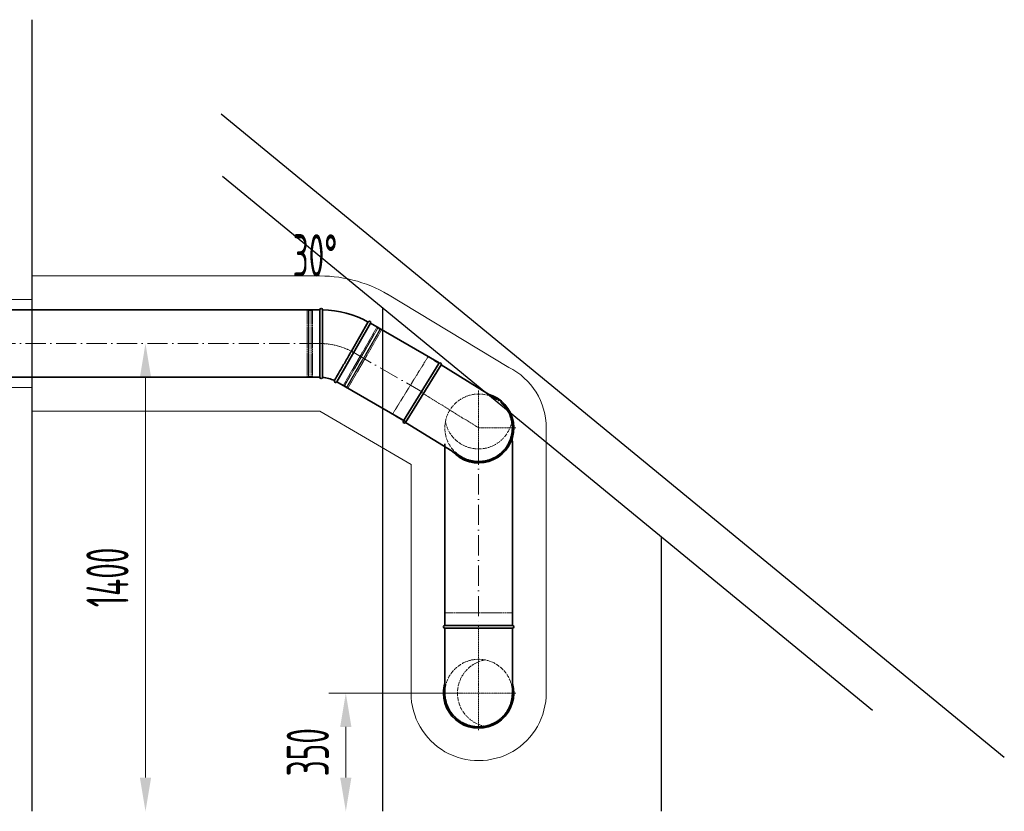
# Model space of a CAD drawing. Header units: millimetres. Extents: x -118717 to 8962, y 22910 to 145283.
# Tile 93 of 193: x -79504 to -76591, y 140214 to 142558. Entities that reach past the tile are written whole.
import ezdxf

# ---------------------------------------------------------------- set-up
doc = ezdxf.new("R2010")
doc.units = ezdxf.units.MM
for name, pattern in [('ACAD_ISO02W100', [15, 12, -3]), ('ACAD_ISO10W100', [18, 12, -3, 0, -3]), ('phl_thick', [0])]:
    doc.linetypes.add(name, pattern=pattern)
for name, color, linetype, lineweight in [('VZT_01 SUP (PŘÍVOD) - OBRYS', 5, 'Continuous', 35), ('VZT_02 SUP (PŘÍVOD) - OSA', 5, 'ACAD_ISO10W100', 5), ('VZT_04 SUP (PŘÍVOD) - SKRYTÉ', 5, 'ACAD_ISO02W100', 5), ('VZT_0A SUP (PŘÍVOD)', 5, 'Continuous', 35), ('VZT_50 POPIS - OBECNE', 7, 'Continuous', 13), ('VZT_60_KOTY - DIMENZE', 7, 'Continuous', 5), ('VZT_IZOLACE - TEPELNÁ', 6, 'IZOLACE TEPELNA', 13)]:
    doc.layers.add(name, color=color, linetype=linetype, lineweight=lineweight)
doc.layers.add('VZT_03 SUP (PŘÍVOD) - NETISK', color=8, linetype='ACAD_ISO02W100', lineweight=5, plot=False)
doc.styles.add('EVORA_125', font='isocp.shx', dxfattribs={"width": 0.6, "height": 125})
doc.styles.get("Standard").update_dxf_attribs({"font": 'arial.ttf'})
doc.linetypes.add('IZOLACE TEPELNA', pattern='A,12.7,-1.5,["T",Standard,S=2.54,R=0,X=0,Y=-1.27],-3', length=17.2)

msp = doc.modelspace()

# ---------------------------------------------------------------- linework, layer by layer
at = {"color": 8}
for p, q in [((-79467.6, 140214.2), (-79467.6, 142557.7)), ((-78908.6, 142279.4), (-76590.8, 140374.2)), ((-78904.2, 142094.6), (-76980.9, 140513.6)), ((-78429.9, 140214.2), (-78429.9, 141704.7)), ((-77604.9, 140214.2), (-77604.9, 141026.5))]:
    msp.add_line(p, q, dxfattribs=at)
msp.add_line((-79467.6, 141699), (-79467.6, 141729))
at = {"layer": 'VZT_01 SUP (PŘÍVOD) - OBRYS'}
for p, q in [((-78616.1, 141499), (-78616.1, 141699)), ((-78608.1, 141599), (-78608.1, 141699)), ((-78523, 141576.2), (-78473, 141662.9)), ((-78466.1, 141658.9), (-78566.1, 141485.6)), ((-78263.8, 141539.8), (-78369.1, 141369.7)), ((-78257, 141535.5), (-78362.3, 141365.5)), ((-78093.9, 141434.6), (-78257, 141535.5)), ((-78362.3, 141365.5), (-78199.1, 141264.5)), ((-78046.4, 140764.2), (-78246.4, 140764.2)), ((-78046.4, 140756.2), (-78246.4, 140756.2)), ((-78246.4, 140756.2), (-78246.4, 140564.3)), ((-78046.4, 140564.3), (-78046.4, 140756.2))]:
    msp.add_line(p, q, dxfattribs=at)
for points in [[(-79641.3, 141699), (-78616.1, 141699)], [(-78262.8, 141541.5), (-78466.1, 141658.9)], [(-79641.3, 141499), (-78616.1, 141499)], [(-78362.8, 141368.3), (-78566.1, 141485.6)], [(-78246.4, 140764.2), (-78246.4, 141302.1)], [(-78046.4, 140764.2), (-78046.4, 141302.1)]]:
    msp.add_lwpolyline(points, dxfattribs=at)
for centre, radius, start, end in [((-78612.1, 141699), 4, 0, 180), ((-78616.1, 141399), 300, 61.5281, 88.4719), ((-78469.5, 141660.9), 4, 330, 150), ((-78260.4, 141537.7), 4, 328.2422, 148.2422), ((-78612.1, 141499), 4, 180, 355.4188), ((-78616.1, 141399), 100, 64.5812, 85.4188), ((-78569.5, 141487.6), 4, 154.5812, 330), ((-78146.4, 141349.5), 104, 238.2422, 74.1846), ((-78365.7, 141367.6), 4, 148.2422, 328.2422), ((-78146.4, 141349.5), 104, 222.2998, 238.2422), ((-78246.4, 140760.2), 4, 90, 270), ((-78046.4, 140760.2), 4, 270, 90), ((-78146.4, 140564.2), 104, 164.0576, 180), ((-78146.4, 140564.2), 104, 180, 15.9424)]:
    msp.add_arc(centre, radius, start, end, dxfattribs=at)
for points, knots in [([(-78608.1, 141498.7), (-78608.1, 141498.7), (-78608.1, 141500.9), (-78608.1, 141509.9), (-78608.1, 141516.8), (-78608.1, 141534.6), (-78608.1, 141545.3), (-78608.1, 141569), (-78608.1, 141581.9), (-78608.1, 141596.3), (-78608.1, 141597.6), (-78608.1, 141599)], [315.294186, 315.294186, 315.294186, 315.294186, 351.735982, 351.735982, 390.710875, 390.710875, 429.832624, 429.832624, 468.991563, 468.991563, 473.053633, 473.053633, 473.053633, 473.053633]), ([(-78523, 141576.2), (-78529.4, 141565.3), (-78535.6, 141554.4), (-78547.5, 141533.7), (-78553.1, 141524.1), (-78562.5, 141507.8), (-78566.3, 141501.3), (-78571.5, 141492.2), (-78573, 141489.7), (-78573.1, 141489.4), (-78573.2, 141489.4), (-78573.2, 141489.4)], [157.533456, 157.533456, 157.533456, 157.533456, 195.393508, 195.393508, 234.551342, 234.551342, 273.721472, 273.721472, 312.806301, 312.806301, 315.294186, 315.294186, 315.294186, 315.294186]), ([(-78214.9, 141276.6), (-78213.8, 141275.6), (-78212.6, 141274.5), (-78210.2, 141272.5), (-78208.9, 141271.4), (-78206.3, 141269.4), (-78205, 141268.4), (-78202.2, 141266.5), (-78200.8, 141265.6), (-78198, 141263.8), (-78196.5, 141263), (-78193.6, 141261.3), (-78192.1, 141260.6), (-78189.1, 141259.1), (-78187.7, 141258.4), (-78184.7, 141257.1), (-78183.2, 141256.6), (-78180.4, 141255.5), (-78178.9, 141254.9), (-78175.8, 141253.9), (-78174.2, 141253.5), (-78171.1, 141252.6), (-78169.4, 141252.2), (-78166.2, 141251.5), (-78164.5, 141251.2), (-78161.2, 141250.6), (-78159.5, 141250.4), (-78156.2, 141250), (-78154.5, 141249.9), (-78151.3, 141249.6), (-78149.6, 141249.6), (-78146.4, 141249.5), (-78144.8, 141249.5), (-78141.8, 141249.6), (-78140.2, 141249.7), (-78137, 141250), (-78135.4, 141250.1), (-78132.1, 141250.6), (-78130.4, 141250.8), (-78127.1, 141251.4), (-78125.5, 141251.7), (-78122.2, 141252.5), (-78120.6, 141252.9), (-78117.4, 141253.8), (-78115.8, 141254.3), (-78112.7, 141255.4), (-78111.1, 141256), (-78108.1, 141257.2), (-78106.7, 141257.8), (-78103.9, 141259), (-78102.5, 141259.7), (-78099.6, 141261.2), (-78098.2, 141262), (-78095.3, 141263.6), (-78093.9, 141264.5), (-78091.1, 141266.3), (-78089.7, 141267.2), (-78086.9, 141269.2), (-78085.6, 141270.2), (-78083, 141272.3), (-78081.7, 141273.3), (-78079.2, 141275.5), (-78078, 141276.6), (-78075.7, 141278.8), (-78074.6, 141280), (-78073.5, 141281.1), (-78072.5, 141282.2), (-78071.4, 141283.4), (-78069.3, 141285.8), (-78068.3, 141287.1), (-78066.3, 141289.7), (-78065.3, 141291), (-78063.4, 141293.8), (-78062.5, 141295.2), (-78060.7, 141298), (-78059.8, 141299.5), (-78058.2, 141302.4), (-78057.5, 141303.9), (-78056, 141306.9), (-78055.3, 141308.3), (-78054, 141311.3), (-78053.4, 141312.7), (-78052.4, 141315.6), (-78051.8, 141317.1), (-78050.8, 141320.2), (-78050.4, 141321.7), (-78049.5, 141324.9), (-78049.1, 141326.5), (-78048.4, 141329.8), (-78048.1, 141331.5), (-78047.5, 141334.8), (-78047.3, 141336.4), (-78046.9, 141339.8), (-78046.8, 141341.4), (-78046.6, 141344.7), (-78046.5, 141346.4), (-78046.4, 141349.6), (-78046.5, 141351.1), (-78046.6, 141354.2), (-78046.6, 141355.8), (-78046.9, 141359), (-78047.1, 141360.6), (-78047.5, 141363.9), (-78047.7, 141365.5), (-78048.3, 141368.8), (-78048.7, 141370.5), (-78049.4, 141373.8), (-78049.8, 141375.4), (-78050.8, 141378.6), (-78051.3, 141380.2), (-78052.3, 141383.3), (-78052.9, 141384.9), (-78054.1, 141387.8), (-78054.7, 141389.3), (-78056, 141392.1), (-78056.6, 141393.5), (-78058.1, 141396.4), (-78058.9, 141397.8), (-78060.5, 141400.7), (-78061.4, 141402.1), (-78063.2, 141404.9), (-78064.1, 141406.3), (-78066.1, 141409.1), (-78067.1, 141410.4), (-78069.2, 141413), (-78070.3, 141414.3), (-78072.4, 141416.8), (-78073.5, 141418), (-78075.8, 141420.3), (-78076.9, 141421.4), (-78078, 141422.4)], [-148.058014, -148.058014, -148.058014, -148.058014, -143.505913, -143.505913, -138.87378, -138.87378, -134.241647, -134.241647, -129.609514, -129.609514, -124.977381, -124.977381, -120.345248, -120.345248, -115.713115, -115.713115, -111.080982, -111.080982, -106.451331, -106.451331, -101.82168, -101.82168, -97.192029, -97.192029, -92.562378, -92.562378, -87.932727, -87.932727, -83.303076, -83.303076, -78.673425, -78.673425, -74.043774, -74.043774, -69.415617, -69.415617, -64.787461, -64.787461, -60.159305, -60.159305, -55.531148, -55.531148, -50.902992, -50.902992, -46.274836, -46.274836, -41.646679, -41.646679, -37.018523, -37.018523, -32.391208, -32.391208, -27.763892, -27.763892, -23.136577, -23.136577, -18.509262, -18.509262, -13.881946, -13.881946, -9.254631, -9.254631, -4.627315, -4.627315, 0, 0, 0, 4.627315, 4.627315, 9.254631, 9.254631, 13.881946, 13.881946, 18.509262, 18.509262, 23.136577, 23.136577, 27.763892, 27.763892, 32.391208, 32.391208, 37.018523, 37.018523, 41.646679, 41.646679, 46.274836, 46.274836, 50.902992, 50.902992, 55.531148, 55.531148, 60.159305, 60.159305, 64.787461, 64.787461, 69.415617, 69.415617, 74.043774, 74.043774, 78.673425, 78.673425, 83.303076, 83.303076, 87.932727, 87.932727, 92.562378, 92.562378, 97.192029, 97.192029, 101.82168, 101.82168, 106.451331, 106.451331, 111.080982, 111.080982, 115.713115, 115.713115, 120.345248, 120.345248, 124.977381, 124.977381, 129.609514, 129.609514, 134.241647, 134.241647, 138.87378, 138.87378, 143.505913, 143.505913, 148.058014, 148.058014, 148.058014, 148.058014]), ([(-78246.4, 140564.3), (-78246.4, 140562.7), (-78246.3, 140561.2), (-78246.2, 140558), (-78246.1, 140556.4), (-78245.7, 140553.1), (-78245.5, 140551.4), (-78245.1, 140548.1), (-78244.8, 140546.5), (-78244.1, 140543.2), (-78243.7, 140541.5), (-78242.9, 140538.3), (-78242.5, 140536.7), (-78241.5, 140533.5), (-78241, 140532), (-78239.9, 140528.9), (-78239.3, 140527.5), (-78238.2, 140524.6), (-78237.5, 140523.2), (-78236.2, 140520.3), (-78235.4, 140518.8), (-78233.9, 140515.9), (-78233.1, 140514.4), (-78231.3, 140511.6), (-78230.4, 140510.1), (-78228.6, 140507.3), (-78227.6, 140506), (-78225.6, 140503.3), (-78224.6, 140502), (-78222.5, 140499.4), (-78221.4, 140498.2), (-78219.3, 140495.8), (-78218.2, 140494.7), (-78216, 140492.5), (-78214.8, 140491.4), (-78212.5, 140489.2), (-78211.2, 140488.2), (-78208.7, 140486.1), (-78207.4, 140485), (-78204.7, 140483.1), (-78203.3, 140482.1), (-78200.5, 140480.2), (-78199.1, 140479.3), (-78196.2, 140477.6), (-78194.8, 140476.8), (-78191.9, 140475.2), (-78190.4, 140474.5), (-78187.5, 140473.1), (-78186.1, 140472.5), (-78183.2, 140471.3), (-78181.7, 140470.7), (-78178.7, 140469.7), (-78177.2, 140469.1), (-78174, 140468.2), (-78172.4, 140467.7), (-78169.2, 140466.9), (-78167.5, 140466.5), (-78164.2, 140465.9), (-78162.6, 140465.6), (-78159.3, 140465.1), (-78157.6, 140464.9), (-78154.3, 140464.6), (-78152.7, 140464.5), (-78149.5, 140464.3), (-78147.9, 140464.3), (-78146.4, 140464.3), (-78144.8, 140464.3), (-78143.2, 140464.3), (-78140, 140464.5), (-78138.4, 140464.6), (-78135.1, 140464.9), (-78133.5, 140465.1), (-78130.2, 140465.6), (-78128.5, 140465.9), (-78125.2, 140466.5), (-78123.6, 140466.9), (-78120.3, 140467.7), (-78118.7, 140468.2), (-78115.6, 140469.1), (-78114, 140469.7), (-78111, 140470.7), (-78109.5, 140471.3), (-78106.7, 140472.5), (-78105.2, 140473.1), (-78102.3, 140474.5), (-78100.9, 140475.2), (-78098, 140476.8), (-78096.5, 140477.6), (-78093.6, 140479.3), (-78092.2, 140480.2), (-78089.4, 140482.1), (-78088, 140483.1), (-78085.4, 140485), (-78084, 140486.1), (-78081.5, 140488.2), (-78080.3, 140489.2), (-78077.9, 140491.4), (-78076.8, 140492.5), (-78074.6, 140494.7), (-78073.5, 140495.8), (-78071.3, 140498.2), (-78070.3, 140499.4), (-78068.2, 140502), (-78067.1, 140503.3), (-78065.1, 140506), (-78064.2, 140507.3), (-78062.3, 140510.1), (-78061.4, 140511.6), (-78059.7, 140514.4), (-78058.9, 140515.9), (-78057.3, 140518.8), (-78056.6, 140520.3), (-78055.2, 140523.2), (-78054.6, 140524.6), (-78053.4, 140527.5), (-78052.8, 140528.9), (-78051.7, 140532), (-78051.2, 140533.5), (-78050.3, 140536.7), (-78049.8, 140538.3), (-78049, 140541.5), (-78048.6, 140543.2), (-78048, 140546.5), (-78047.7, 140548.1), (-78047.2, 140551.4), (-78047, 140553.1), (-78046.7, 140556.4), (-78046.6, 140558), (-78046.4, 140561.2), (-78046.4, 140562.7), (-78046.4, 140564.3)], [-148.058014, -148.058014, -148.058014, -148.058014, -143.505913, -143.505913, -138.87378, -138.87378, -134.241647, -134.241647, -129.609514, -129.609514, -124.977381, -124.977381, -120.345248, -120.345248, -115.713115, -115.713115, -111.080982, -111.080982, -106.451331, -106.451331, -101.82168, -101.82168, -97.192029, -97.192029, -92.562378, -92.562378, -87.932727, -87.932727, -83.303076, -83.303076, -78.673425, -78.673425, -74.043774, -74.043774, -69.415617, -69.415617, -64.787461, -64.787461, -60.159305, -60.159305, -55.531148, -55.531148, -50.902992, -50.902992, -46.274836, -46.274836, -41.646679, -41.646679, -37.018523, -37.018523, -32.391208, -32.391208, -27.763892, -27.763892, -23.136577, -23.136577, -18.509262, -18.509262, -13.881946, -13.881946, -9.254631, -9.254631, -4.627315, -4.627315, 0, 0, 0, 4.627315, 4.627315, 9.254631, 9.254631, 13.881946, 13.881946, 18.509262, 18.509262, 23.136577, 23.136577, 27.763892, 27.763892, 32.391208, 32.391208, 37.018523, 37.018523, 41.646679, 41.646679, 46.274836, 46.274836, 50.902992, 50.902992, 55.531148, 55.531148, 60.159305, 60.159305, 64.787461, 64.787461, 69.415617, 69.415617, 74.043774, 74.043774, 78.673425, 78.673425, 83.303076, 83.303076, 87.932727, 87.932727, 92.562378, 92.562378, 97.192029, 97.192029, 101.82168, 101.82168, 106.451331, 106.451331, 111.080982, 111.080982, 115.713115, 115.713115, 120.345248, 120.345248, 124.977381, 124.977381, 129.609514, 129.609514, 134.241647, 134.241647, 138.87378, 138.87378, 143.505913, 143.505913, 148.058014, 148.058014, 148.058014, 148.058014])]:
    msp.add_open_spline(points, degree=3, knots=knots, dxfattribs=at)
for points in [[(-78146.4, 141449.5), (-78146.5, 141449.5), (-78146.5, 141449.5), (-78146.5, 141449.5)], [(-78146.5, 141249.5), (-78146.5, 141249.5), (-78146.5, 141249.5), (-78146.4, 141249.5)], [(-78246.4, 140564.3), (-78246.4, 140564.3), (-78246.4, 140564.3), (-78246.4, 140564.3)], [(-78046.4, 140564.3), (-78046.4, 140564.3), (-78046.4, 140564.3), (-78046.4, 140564.3)]]:
    msp.add_open_spline(points, degree=3, dxfattribs=at)
at = {"layer": 'VZT_02 SUP (PŘÍVOD) - OSA', "ltscale": 0.3}
for p, q in [((-78146.4, 141459.5), (-78146.4, 141349.5)), ((-78316.4, 141454.7), (-78146.4, 141349.5)), ((-78036.4, 141349.5), (-78146.4, 141349.5)), ((-78146.4, 141239.5), (-78146.4, 141349.5)), ((-78146.4, 140764.2), (-78146.4, 140564.2)), ((-78256.4, 140564.2), (-78146.4, 140564.2)), ((-78146.4, 140454.2), (-78146.4, 140564.2)), ((-78036.4, 140564.2), (-78146.4, 140564.2))]:
    msp.add_line(p, q, dxfattribs=at)
at = {"layer": 'VZT_02 SUP (PŘÍVOD) - OSA', "ltscale": 5}
for points in [[(-78616.1, 141599), (-79641.3, 141599)], [(-78516.1, 141572.3), (-78312.8, 141454.9)], [(-78146.4, 141302.1), (-78146.4, 140764.2)]]:
    msp.add_lwpolyline(points, dxfattribs=at)
at = {"layer": 'VZT_02 SUP (PŘÍVOD) - OSA', "ltscale": 0.3}
msp.add_lwpolyline([(-78616.1, 141599), (-78616.1, 141599, -0.131652), (-78516.1, 141572.3, -0.131652)], format="xyb", dxfattribs=at)
at = {"layer": 'VZT_03 SUP (PŘÍVOD) - NETISK', "ltscale": 0.4}
for p, q in [((-78654.1, 141500), (-78654.1, 141698)), ((-78650.1, 141698), (-78654.1, 141698)), ((-78650.1, 141500), (-78650.1, 141698)), ((-78649.6, 141697), (-78650.1, 141697)), ((-78649.6, 141499), (-78649.6, 141699)), ((-78649.1, 141699), (-78649.6, 141699)), ((-78649.1, 141499), (-78649.1, 141699)), ((-78642.1, 141697), (-78649.1, 141697)), ((-78642.1, 141499), (-78642.1, 141699)), ((-78641.6, 141699), (-78642.1, 141699)), ((-78641.6, 141499), (-78641.6, 141699)), ((-78638.1, 141697), (-78641.6, 141697)), ((-78638.1, 141500), (-78638.1, 141698)), ((-78616.1, 141698), (-78638.1, 141698)), ((-78546.5, 141475.5), (-78447.5, 141647)), ((-78544, 141472.9), (-78444, 141646.1)), ((-78543.6, 141472.6), (-78443.6, 141645.9)), ((-78537.5, 141469.1), (-78437.5, 141642.4)), ((-78537.1, 141468.9), (-78437.1, 141642.1)), ((-78536.1, 141469.5), (-78437.1, 141641)), ((-78532.7, 141467.5), (-78433.7, 141639)), ((-78447.5, 141647), (-78466.6, 141658)), ((-78445, 141644.4), (-78448, 141646.1)), ((-78438.5, 141640.6), (-78444.6, 141644.1)), ((-78443.6, 141645.9), (-78444, 141646.1)), ((-78437.6, 141640.1), (-78438.1, 141640.4)), ((-78437.1, 141642.1), (-78437.5, 141642.4)), ((-78433.7, 141639), (-78437.1, 141641)), ((-78296.1, 141559.8), (-78401.4, 141389.7)), ((-78263.8, 141539.8), (-78296.1, 141559.8)), ((-78650.1, 141500), (-78654.1, 141500)), ((-78649.6, 141501), (-78650.1, 141501)), ((-78649.1, 141499), (-78649.6, 141499)), ((-78642.1, 141501), (-78649.1, 141501)), ((-78641.6, 141499), (-78642.1, 141499)), ((-78638.1, 141501), (-78641.6, 141501)), ((-78616.1, 141500), (-78638.1, 141500)), ((-78546.5, 141475.5), (-78565.6, 141486.5)), ((-78543, 141474.6), (-78546, 141476.4)), ((-78543.6, 141472.6), (-78544, 141472.9)), ((-78536.5, 141470.9), (-78542.6, 141474.4)), ((-78537.1, 141468.9), (-78537.5, 141469.1)), ((-78535.6, 141470.4), (-78536.1, 141470.6)), ((-78532.7, 141467.5), (-78536.1, 141469.5)), ((-78369.1, 141369.7), (-78401.4, 141389.7)), ((-78046.4, 140802.2), (-78246.4, 140802.2)), ((-78246.4, 140764.2), (-78246.4, 140802.2)), ((-78046.4, 140764.2), (-78046.4, 140802.2))]:
    msp.add_line(p, q, dxfattribs=at)
at = {"layer": 'VZT_04 SUP (PŘÍVOD) - SKRYTÉ'}
for centre in [(-78146.4, 141349.5), (-78146.4, 140564.2)]:
    msp.add_circle(centre, 100, dxfattribs=at)
for centre, start, end in [((-78146.4, 141387), 190.8069, 349.1931), ((-78108.9, 140564.2), 100.8069, 259.1931)]:
    msp.add_arc(centre, 100, start, end, dxfattribs=at)
at = {"layer": 'VZT_0A SUP (PŘÍVOD)'}
msp.add_line((-78046.4, 141302.1), (-78046.7, 141319.8), dxfattribs=at)
at = {"layer": 'VZT_50 POPIS - OBECNE', "linetype": 'phl_thick'}
for p, q in [((-79132.2, 141499), (-79132.2, 140314.2)), ((-78196.4, 140564.2), (-78589.4, 140564.2)), ((-78539.4, 140464.2), (-78539.4, 140314.2))]:
    msp.add_line(p, q, dxfattribs=at)
for points in [[(-79148.8, 141499), (-79115.5, 141499), (-79132.2, 141599)], [(-78556.1, 140464.2), (-78522.8, 140464.2), (-78539.4, 140564.2)], [(-79148.8, 140314.2), (-79115.5, 140314.2), (-79132.2, 140214.2)], [(-78556.1, 140314.2), (-78522.8, 140314.2), (-78539.4, 140214.2)]]:
    msp.add_solid(points, dxfattribs=at)
at = {"layer": 'VZT_IZOLACE - TEPELNÁ', "ltscale": 0.5}
for p, q in [((-79467.6, 141799), (-78616.1, 141799)), ((-79467.6, 141729), (-79876.7, 141729)), ((-78057.2, 141528.5), (-78415.7, 141745.3)), ((-79467.6, 141469), (-79793.9, 141469)), ((-79467.6, 141399), (-78616.1, 141399)), ((-78616.1, 141399), (-78346.4, 141240.9)), ((-77946.4, 140565.7), (-77946.4, 141349.5)), ((-78346.4, 141240.9), (-78346.4, 140564.2))]:
    msp.add_line(p, q, dxfattribs=at)
for centre, radius, start, end in [((-78616.1, 141399), 400, 57.7415, 90), ((-78146.4, 141349.5), 200, 0, 63.5113), ((-78146.4, 140564.2), 200, 180, 0.447)]:
    msp.add_arc(centre, radius, start, end, dxfattribs=at)

# ---------------------------------------------------------------- texts
at = {"layer": 'VZT_50 POPIS - OBECNE', "linetype": 'phl_thick', "char_height": 125, "attachment_point": 5, "rotation": 90, "style": 'EVORA_125'}
for s, insert in [('\\A1;1400', (-79244.7, 140906.6)), ('\\A1;350', (-78651.9, 140389.2))]:
    msp.add_mtext(s, dxfattribs=dict(at, insert=insert))
at = {"layer": 'VZT_60_KOTY - DIMENZE', "style": 'EVORA_125', "width": 0.6}
msp.add_text('30°', height=125, dxfattribs=at).set_placement((-78696.7, 141797.4))

doc.saveas('drawing.dxf')
